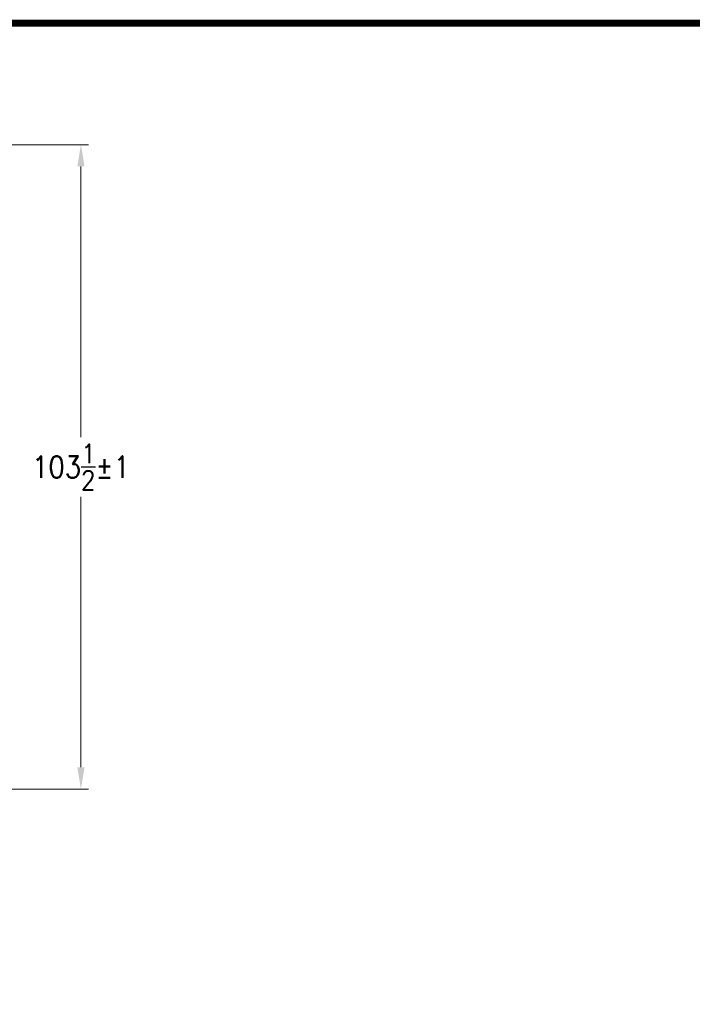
# Model space of a CAD drawing. Extents: x 0 to 796, y 0 to 496.
# Tile 129 of 222: x 199 to 307, y 338 to 496. Entities that reach past the tile are written whole.
import ezdxf

# ---------------------------------------------------------------- set-up
doc = ezdxf.new("R2010")
doc.units = 0
doc.header["$LTSCALE"] = 12
doc.header["$MEASUREMENT"] = 0
doc.layers.add('D', color=2, linetype='CONTINUOUS')
doc.layers.add('X', color=1, linetype='CONTINUOUS')
doc.styles.get("Standard").update_dxf_attribs({"font": 'SIMPLEX.SHX', "width": 0.875})
doc.dimstyles.get("Standard").update_dxf_attribs({"dimscale": 28, "dimtxt": 0.125, "dimasz": 0.125, "dimexe": 0.04375, "dimexo": 0.0625, "dimgap": 0.04375, "dimtad": 0, "dimtih": 1, "dimtoh": 1, "dimdec": 4, "dimzin": 12, "dimdsep": 46, "dimlunit": 5, "dimtxsty": 'Standard', "dimcen": 0, "dimclrd": 256, "dimclre": 256, "dimclrt": 256, "dimadec": 1, "dimazin": 3, "dimtfac": 0.875, "dimtdec": 4, "dimtofl": 0, "dimtmove": 0, "dimatfit": 2, "dimfxl": 1, "dimtolj": 1, "dimtzin": 12, "dimlwd": 13, "dimlwe": 13, "dimarcsym": 0})

# ---------------------------------------------------------------- blocks, each defined once
blk = doc.blocks.new('*D115')
at = {"layer": 'D', "lineweight": 13, "transparency": 16777216}
for p, q in [((140.34, 475.88), (209.6, 475.88)), ((208.38, 472.38), (208.38, 428.95)), ((208.38, 375.92), (208.38, 419.35)), ((139.75, 372.42), (209.6, 372.42))]:
    blk.add_line(p, q, dxfattribs=at)
at = {"layer": 'D', "transparency": 16777216}
for points in [[(207.8, 472.38), (208.96, 472.38), (208.38, 475.88)], [(207.8, 375.92), (208.96, 375.92), (208.38, 372.42)]]:
    blk.add_solid(points, dxfattribs=at)
at = {"layer": 'D', "transparency": 16777216, "insert": (208.38, 424.15), "char_height": 3.5, "attachment_point": 5}
blk.add_mtext('\\A1;103{\\H0.875x;\\S1/2;}{}{\\C2;%%p1}', dxfattribs=at)

msp = doc.modelspace()

# ---------------------------------------------------------------- linework, layer by layer
at = {"layer": 'X', "const_width": 1.1}
msp.add_lwpolyline([(794.72091, 495.39632), (0.97091, 495.39632), (795.25805, 495.39632), (795.25805, 1.1444), (0.97091, 1.1444), (0.97091, 495.39632), (0.97091, 2.34215)], dxfattribs=at)

# ---------------------------------------------------------------- dimensions: what is measured, and where the dimension line sits
at = {"layer": 'D'}
dim = msp.add_linear_dim(base=(208.37939, 372.41542), p1=(138.59079, 475.88233), p2=(138.00072, 372.41542), angle=90, text='<>{}{\\C2;%%p1}', dimstyle='Standard', override={"dimdec": 3}, dxfattribs=at)
dim.commit()
dim.dimension.update_dxf_attribs({"geometry": '*D115', "text_midpoint": (208.37939, 424.14888)})

doc.saveas('drawing.dxf')
